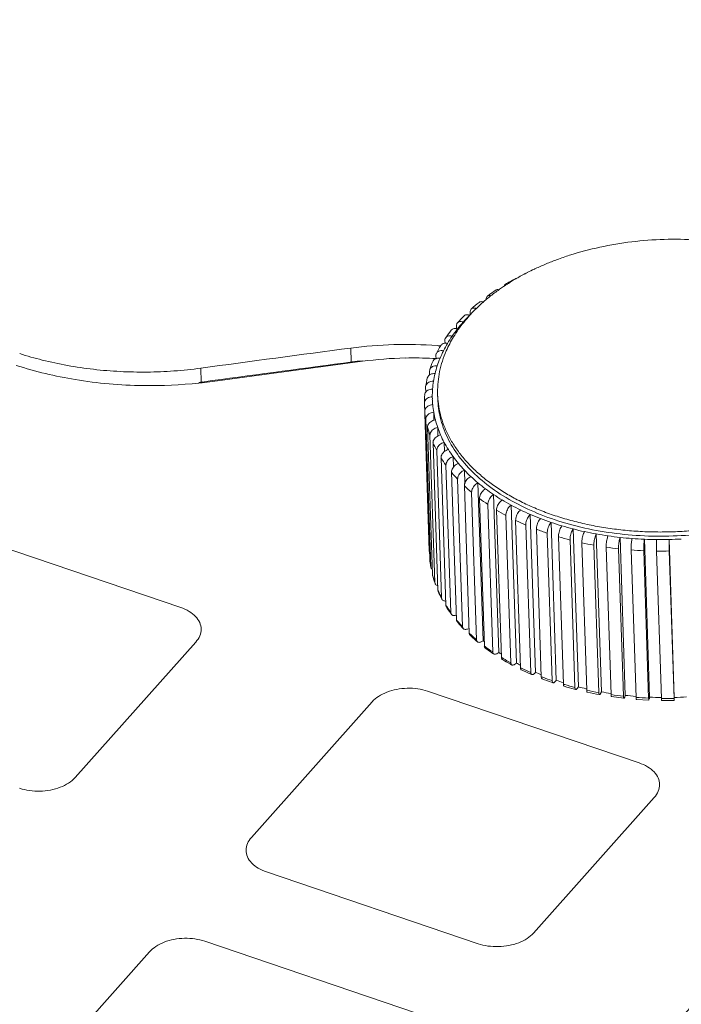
# Model space of a CAD drawing. Header units: millimetres. Extents: x -473 to 23648, y -382 to 1866.
# Tile 32 of 256: x 502 to 526, y 511 to 548. Entities that reach past the tile are written whole.
import ezdxf

# ---------------------------------------------------------------- set-up
doc = ezdxf.new("R2010")
doc.units = ezdxf.units.MM
doc.header["$LTSCALE"] = 80
doc.layers.get('0').update_dxf_attribs({"linetype": 'CONTINUOUS'})

msp = doc.modelspace()

# ---------------------------------------------------------------- linework, layer by layer
at = {"linetype": 'Continuous', "lineweight": 0}
for p, q in [((519.979, 538.205), (519.97, 538.199)), ((518.809, 537.369), (518.804, 537.365)), ((518.315, 536.987), (518.319, 536.896)), ((517.807, 536.479), (517.81, 536.372)), ((517.383, 535.941), (517.387, 535.842)), ((513.905, 535.661), (513.922, 535.148)), ((517.05, 535.38), (517.054, 535.27)), ((514.337, 535.173), (508.796, 534.429)), ((517.057, 535.275), (517.04, 535.276)), ((508.365, 534.92), (508.382, 534.407)), ((516.82, 534.864), (516.811, 534.803)), ((516.811, 534.803), (516.815, 534.668)), ((506.258, 534.276), (506.232, 534.276)), ((508.792, 534.46), (508.413, 534.408)), ((516.671, 534.248), (516.668, 534.214)), ((516.668, 534.214), (516.674, 534.035)), ((517.118, 533.782), (517.112, 533.937)), ((517.112, 533.937), (517.112, 533.937)), ((516.624, 533.626), (516.624, 533.622)), ((516.624, 533.622), (516.805, 528.18)), ((516.916, 533.862), (516.918, 533.775)), ((516.639, 533.326), (516.819, 527.885)), ((516.968, 533.291), (516.978, 532.996)), ((516.678, 533.031), (516.859, 527.59)), ((516.742, 532.739), (516.922, 527.298)), ((516.83, 532.45), (517.011, 527.009)), ((517.115, 532.729), (517.125, 532.419)), ((516.942, 532.164), (517.123, 526.723)), ((517.355, 532.182), (517.366, 531.841)), ((517.078, 531.883), (517.259, 526.442)), ((517.238, 531.608), (517.418, 526.167)), ((517.686, 531.655), (517.699, 531.265)), ((517.42, 531.338), (517.601, 525.897)), ((517.625, 531.076), (517.806, 525.634)), ((518.103, 531.154), (518.119, 530.673)), ((517.852, 530.821), (518.032, 525.379)), ((518.603, 530.686), (518.796, 524.856)), ((518.1, 530.574), (518.281, 525.133)), ((518.369, 530.336), (518.549, 524.895)), ((518.657, 530.108), (518.838, 524.666)), ((519.179, 530.254), (519.373, 524.424)), ((518.965, 529.889), (519.146, 524.448)), ((519.291, 529.682), (519.472, 524.241)), ((519.826, 529.864), (520.02, 524.034)), ((519.634, 529.486), (519.815, 524.045)), ((519.994, 529.302), (520.175, 523.861)), ((520.536, 529.52), (520.73, 523.69)), ((521.302, 529.226), (521.496, 523.396)), ((520.369, 529.13), (520.55, 523.689)), ((520.759, 528.972), (520.939, 523.53)), ((521.161, 528.826), (521.342, 523.385)), ((522.116, 528.985), (522.309, 523.155)), ((507.624, 526.085), (499.81, 528.733)), ((521.576, 528.694), (521.757, 523.253)), ((522.003, 528.577), (522.183, 523.136)), ((522.439, 528.474), (522.619, 523.032)), ((522.967, 528.8), (523.161, 522.97)), ((523.848, 528.672), (524.041, 522.842)), ((524.747, 528.603), (524.941, 522.773)), ((525.657, 528.594), (525.85, 522.765)), ((522.884, 528.385), (523.064, 522.944)), ((523.336, 528.311), (523.516, 522.87)), ((523.794, 528.253), (523.975, 522.812)), ((524.258, 528.21), (524.439, 522.768)), ((524.725, 528.182), (524.906, 522.741)), ((525.195, 528.17), (525.376, 522.728)), ((525.666, 528.173), (525.847, 522.731)), ((516.819, 527.885), (516.82, 527.877)), ((516.859, 527.59), (516.86, 527.573)), ((516.922, 527.298), (516.926, 527.272)), ((517.011, 527.009), (517.017, 526.973)), ((517.123, 526.723), (517.132, 526.68)), ((517.8, 525.801), (517.788, 525.797)), ((518.275, 525.316), (518.21, 525.291)), ((518.796, 524.856), (518.716, 524.817)), ((508.183, 524.81), (503.724, 519.805)), ((519.373, 524.424), (519.299, 524.38)), ((520.02, 524.034), (519.953, 523.986)), ((520.73, 523.69), (520.672, 523.638)), ((521.496, 523.396), (521.446, 523.341)), ((522.309, 523.155), (522.269, 523.097)), ((524.554, 520.348), (516.74, 522.996)), ((523.161, 522.97), (523.13, 522.909)), ((523.994, 522.737), (523.539, 522.795)), ((524.021, 522.78), (524.041, 522.842)), ((524.917, 522.666), (524.454, 522.694)), ((524.931, 522.711), (524.941, 522.773)), ((525.85, 522.657), (525.383, 522.654)), ((525.851, 522.702), (525.85, 522.765)), ((514.695, 522.603), (510.235, 517.599)), ((525.114, 519.073), (520.654, 514.068)), ((518.609, 513.675), (510.795, 516.323)), ((516.329, 511.117), (508.515, 513.765)), ((506.47, 513.373), (502.01, 508.368))]:
    msp.add_line(p, q, dxfattribs=at)
for centre, radius, start, end in [((812.495, 239.702), 449.649, 133.51728, 137.64895), ((524.997, 529.463), 10.082, 112.6317, 115.0825), ((525.187, 529.008), 10.575, 110.2662, 112.6321), ((524.489, 530.489), 8.937, 118.263, 119.6349), ((524.571, 530.338), 9.109, 117.9, 118.2662), ((524.601, 530.282), 9.172, 117.6545, 117.9002), ((524.641, 530.205), 9.259, 117.0818, 117.654), ((524.757, 529.975), 9.517, 115.3233, 117.0763), ((524.857, 529.766), 9.748, 115.0953, 115.3293), ((523.89, 531.458), 7.797, 123.8821, 125.1449), ((523.999, 531.296), 7.993, 123.1002, 123.884), ((524.402, 529.93), 9.398, 118.1237, 120.6155), ((524.084, 531.166), 8.148, 122.351, 123.1003), ((524.241, 530.916), 8.443, 120.3849, 122.3436), ((524.374, 530.691), 8.705, 120.0423, 120.325), ((524.406, 530.636), 8.768, 119.638, 120.0421), ((523.816, 530.876), 8.285, 123.2311, 125.949), ((523.473, 532.02), 7.097, 128.1092, 129.0699), ((523.546, 531.927), 7.215, 127.7955, 128.111), ((523.648, 531.795), 7.382, 126.0485, 127.7902), ((523.768, 531.631), 7.585, 125.3388, 126.053), ((523.814, 531.567), 7.664, 125.148, 125.3397), ((523.175, 531.72), 7.225, 128.8163, 131.8048), ((523.028, 532.541), 6.412, 131.2014, 134.3821), ((523.251, 532.289), 6.748, 130.0362, 131.1677), ((523.365, 532.154), 6.925, 129.07, 130.0368), ((522.517, 532.421), 6.263, 134.9681, 138.27), ((522.491, 532.671), 5.938, 134.9614, 138.2764), ((522.405, 533.141), 5.546, 137.7475, 141.2962), ((522.67, 532.496), 6.189, 134.6801, 134.9819), ((522.611, 532.956), 5.824, 136.7733, 137.7677), ((522.676, 532.896), 5.912, 136.418, 136.7749), ((522.762, 532.814), 6.031, 134.3889, 136.4166), ((522.152, 532.973), 5.484, 138.2675, 141.7681), ((522.098, 533.387), 5.153, 141.2965, 145.0265), ((521.884, 532.957), 5.433, 141.7686, 145.4179), ((521.55, 533.415), 4.738, 145.416, 149.275), ((521.859, 533.203), 5.112, 141.7613, 145.4246), ((521.854, 533.56), 4.854, 145.0419, 148.7822), ((517.749, 536.046), 0.335, 73.4302, 79.319), ((515.941, 520.209), 15.586, 85.7558, 97.5054), ((521.317, 533.325), 4.757, 149.2761, 153.2859), ((515.961, 520.568), 15.226, 85.2333, 85.7306), ((521.295, 533.566), 4.441, 149.2687, 153.2923), ((714.135, -981.469), 1530.286, 97.518412, 97.727715), ((521.039, 533.694), 4.154, 153.2852, 157.4967), ((713.875, -980.933), 1529.207, 97.512085, 97.707218), ((515.932, 520.15), 15.129, 96.06, 97.5113), ((516.226, 521.079), 14.22, 91.2401, 97.6345), ((516.23, 521.003), 14.295, 87.1521, 91.2515), ((520.858, 533.539), 4.25, 157.4986, 161.8459), ((516.24, 521.248), 14.05, 86.8714, 87.1422), ((516.241, 521.275), 14.024, 86.7356, 86.8714), ((520.653, 533.837), 3.742, 161.8472, 166.3609), ((520.839, 533.777), 3.938, 157.492, 161.8513), ((520.523, 533.869), 3.608, 166.3588, 170.9799), ((506.482, 551.733), 17.458, 269.2655, 275.9683), ((506.247, 550.386), 16.123, 277.2985, 277.7214), ((506.498, 551.559), 17.284, 275.9775, 276.3726), ((506.504, 551.501), 17.225, 276.372, 277.6455), ((520.537, 533.634), 3.915, 166.3633, 170.9764), ((520.42, 533.885), 3.504, 170.9799, 175.6939), ((520.378, 533.656), 3.754, 175.6965, 180.4533), ((520.368, 533.889), 3.452, 175.695, 180.4545), ((520.651, 534.055), 3.54, 180.4578, 181.9018), ((520.356, 533.889), 3.441, 181.9026, 185.2292), ((516.952, 533.191), 0.386, 93.2174, 94.0834), ((520.385, 533.892), 3.469, 185.2334, 189.9773), ((520.212, 533.653), 3.589, 185.2335, 189.9773), ((520.463, 533.906), 3.548, 189.9847, 194.6556), ((520.57, 533.935), 3.66, 194.6617, 199.2395), ((520.404, 533.697), 3.786, 194.6617, 199.2395), ((520.731, 533.992), 3.83, 199.2486, 203.6855), ((520.908, 534.07), 4.024, 203.6924, 207.9897), ((520.754, 533.837), 4.163, 203.6925, 207.9897), ((521.139, 534.194), 4.286, 207.9991, 212.1145), ((521.372, 534.34), 4.56, 212.1213, 216.0745), ((521.233, 534.116), 4.718, 212.1214, 216.0744), ((521.655, 534.547), 4.911, 216.0831, 219.8405), ((521.925, 534.773), 5.263, 219.8467, 223.4395), ((521.805, 534.564), 5.445, 219.8468, 223.4395), ((522.239, 535.072), 5.697, 223.4471, 226.8504), ((522.527, 535.379), 6.118, 226.8558, 230.1056), ((522.849, 535.767), 6.622, 230.1119, 233.1903), ((522.428, 535.192), 6.329, 226.8558, 230.1056), ((523.135, 536.149), 7.099, 233.1948, 236.1377), ((523.057, 535.988), 7.344, 233.1948, 236.1377), ((523.445, 536.612), 7.657, 236.1429, 238.9375), ((523.71, 537.054), 8.172, 238.9412, 241.6206), ((523.652, 536.924), 8.453, 238.9412, 241.6206), ((523.989, 537.57), 8.759, 241.6247, 244.18), ((524.219, 538.047), 9.288, 244.183, 246.6431), ((524.178, 537.951), 9.608, 244.183, 246.6431), ((524.452, 538.588), 9.877, 246.6464, 249.0053), ((524.637, 539.071), 10.394, 249.0076, 251.2899), ((524.816, 539.602), 10.954, 251.2924, 253.4943), ((524.611, 539.011), 10.753, 249.0076, 251.2899), ((524.951, 540.059), 11.431, 253.496, 255.6381), ((525.075, 540.543), 11.931, 255.6399, 257.7203), ((525.162, 540.944), 12.341, 257.7215, 259.757), ((524.936, 540.033), 11.826, 253.496, 255.6381), ((525.154, 540.948), 12.767, 257.7215, 259.757), ((525.234, 541.348), 12.751, 259.7581, 261.7486), ((525.28, 541.663), 13.069, 261.7493, 263.7085), ((525.312, 541.957), 13.365, 263.709, 265.6385), ((525.328, 542.163), 13.572, 265.6387, 267.5492), ((525.335, 542.326), 13.735, 267.5491, 269.4442), ((525.336, 542.408), 13.817, 269.444, 271.3318), ((525.335, 542.428), 13.837, 271.3311, 273.2171), ((525.276, 541.692), 13.52, 261.7493, 263.7085), ((525.326, 542.209), 14.04, 265.6387, 267.5492), ((525.334, 542.463), 14.294, 269.444, 271.3318), ((520.37, 528.209), 3.566, 185.2281, 185.3422), ((520.535, 528.219), 3.731, 185.253, 189.7071), ((520.372, 528.21), 3.568, 185.3423, 185.6142), ((520.393, 528.212), 3.589, 185.6178, 189.597), ((520.525, 528.239), 3.723, 194.6478, 195.0532), ((520.686, 528.255), 3.887, 194.6584, 198.7303), ((520.589, 528.257), 3.79, 195.0636, 199.2383), ((520.846, 528.355), 4.065, 203.673, 204.2841), ((521.012, 528.381), 4.236, 203.6781, 207.3191), ((520.944, 528.401), 4.173, 204.296, 207.9869), ((521.127, 528.439), 4.365, 207.3041, 207.9742), ((521.305, 528.605), 4.588, 212.0997, 212.8096), ((521.492, 528.656), 4.79, 212.1113, 215.3285), ((521.429, 528.686), 4.737, 212.8208, 216.0705), ((521.618, 528.743), 4.943, 215.3163, 216.0479), ((521.865, 529.019), 5.285, 219.8253, 220.5448), ((522.039, 529.08), 5.483, 219.8394, 222.7182), ((522.005, 529.141), 5.471, 220.5548, 223.4352), ((522.191, 529.219), 5.688, 222.7052, 223.4194), ((522.482, 529.612), 6.141, 226.8361, 227.507), ((522.643, 529.679), 6.333, 226.8452, 229.4466), ((522.63, 529.775), 6.361, 227.5159, 230.1014), ((522.796, 529.857), 6.568, 229.4351, 230.0874), ((522.893, 529.753), 6.385, 230.0857, 230.5086), ((523.112, 530.375), 7.132, 233.1775, 233.7699), ((523.246, 530.431), 7.298, 233.181, 235.568), ((523.258, 530.576), 7.38, 233.7779, 236.1342), ((523.41, 530.666), 7.584, 235.5515, 236.1186), ((523.521, 530.603), 7.442, 236.1216, 236.997), ((523.716, 531.283), 8.223, 238.9265, 239.4303), ((523.892, 531.441), 8.496, 238.9483, 241.1306), ((523.85, 531.513), 8.489, 239.4376, 241.6178), ((523.998, 531.634), 8.717, 241.1291, 241.6043), ((524.105, 531.594), 8.593, 241.6099, 242.7542), ((524.256, 532.293), 9.368, 244.1708, 244.5873), ((524.366, 532.366), 9.537, 244.1792, 246.2524), ((524.372, 532.54), 9.641, 244.5939, 246.6411), ((524.489, 532.642), 9.839, 246.2438, 246.6334), ((524.59, 532.625), 9.733, 246.6352, 247.9547), ((524.707, 533.345), 10.513, 248.9978, 249.3332), ((524.796, 533.404), 10.661, 249.0026, 250.9772), ((524.8, 533.595), 10.78, 249.3391, 251.2885), ((524.973, 533.659), 10.836, 251.2841, 252.7257), ((524.885, 533.66), 10.932, 250.9703, 251.2815), ((525.054, 534.375), 11.601, 253.4883, 253.7506), ((525.126, 534.433), 11.741, 253.4936, 255.3949), ((525.122, 534.612), 11.846, 253.7557, 255.6372), ((525.184, 534.651), 11.967, 255.3897, 255.6298), ((525.244, 534.615), 11.83, 255.6337, 257.0295), ((525.283, 534.779), 11.998, 257.0265, 257.1668), ((525.334, 535.507), 12.767, 257.7215, 259.757), ((525.352, 535.383), 12.718, 257.7246, 259.7545), ((525.424, 535.496), 12.729, 259.7568, 261.3745), ((525.457, 536.25), 13.52, 261.7493, 263.7085), ((525.505, 536.117), 13.356, 263.7085, 265.4164), ((525.506, 536.768), 14.04, 265.6387, 267.5492), ((525.528, 536.494), 13.733, 267.549, 269.3589), ((525.514, 537.021), 14.294, 269.444, 271.3318), ((525.529, 536.598), 13.837, 271.3311, 273.2171), ((208.621, 811.216), 437.146, 313.40222, 317.33936), ((219.829, 801.001), 422.301, 313.22894, 317.32731)]:
    msp.add_arc(centre, radius, start, end, dxfattribs=at)
for points, start_tangent, end_tangent in [([(502.989, 565.661), (495.157, 558.035), (487.596, 550.316), (480.31, 542.508)], (-0.724613, -0.689156), (-0.673151, -0.739505)), ([(529.204, 539.237), (529.004, 539.29), (527.866, 539.525), (526.683, 539.653), (525.48, 539.672), (524.28, 539.583), (523.106, 539.386), (521.982, 539.086), (521.524, 538.928)], (-0.96334, 0.268282), (-0.938037, -0.346534)), ([(519.616, 538.018), (519.601, 538.007), (519.574, 537.961), (519.568, 537.93)], (-0.864018, -0.503461), (-0.113314, -0.993559)), ([(519.706, 538.022), (519.699, 538.024), (519.644, 538.028), (519.616, 538.018)], (-0.946054, 0.324008), (-0.864018, -0.503461)), ([(519.972, 538.218), (519.996, 538.226), (520.018, 538.227)], (0.883561, 0.468317), (0.994339, -0.106254)), ([(518.952, 537.583), (518.943, 537.575), (518.913, 537.527), (518.904, 537.461)], (-0.813824, -0.581111), (0.033188, -0.999449)), ([(519.08, 537.591), (519.052, 537.599), (518.99, 537.6), (518.952, 537.583)], (-0.943267, 0.332035), (-0.813824, -0.581111)), ([(519.276, 537.806), (519.309, 537.819), (519.367, 537.817), (519.39, 537.81)], (0.840902, 0.541187), (0.934853, -0.355034)), ([(518.646, 537.349), (518.691, 537.371), (518.755, 537.372), (518.816, 537.354)], (0.7824, 0.622776), (0.915085, -0.403262)), ([(518.091, 536.852), (518.094, 536.856), (518.148, 536.886), (518.218, 536.892), (518.295, 536.873)], (0.705876, 0.708335), (0.933565, -0.358408)), ([(518.359, 537.106), (518.357, 537.104), (518.325, 537.054), (518.315, 536.987)], (-0.746291, -0.665619), (0.033188, -0.999449)), ([(518.551, 537.115), (518.476, 537.136), (518.41, 537.133), (518.359, 537.106)], (-0.917969, 0.396652), (-0.746291, -0.665619)), ([(517.843, 536.59), (517.817, 536.546), (517.807, 536.479)], (-0.662851, -0.748751), (0.033188, -0.999449)), ([(518.059, 536.624), (517.979, 536.639), (517.908, 536.631), (517.852, 536.599), (517.843, 536.59)], (-0.947099, 0.320941), (-0.662851, -0.748751)), ([(517.65, 536.104), (517.566, 536.114), (517.49, 536.101), (517.431, 536.065), (517.411, 536.041)], (-0.968716, 0.248173), (-0.566851, -0.82382)), ([(517.616, 536.319), (517.631, 536.335), (517.688, 536.369), (517.762, 536.38), (517.811, 536.375)], (0.61681, 0.787112), (0.982872, -0.184287)), ([(517.702, 536.076), (517.433, 535.557), (517.188, 534.796), (517.111, 534.027)], (-0.517815, -0.855492), (0.007991, -0.999968)), ([(517.228, 535.755), (517.254, 535.789), (517.315, 535.827), (517.386, 535.842)], (0.51187, 0.859063), (0.997502, 0.070634)), ([(517.411, 536.041), (517.394, 536.01), (517.383, 535.941)], (-0.566851, -0.82382), (0.033188, -0.999449)), ([(517.386, 535.842), (517.392, 535.843), (517.478, 535.835)], (0.997502, 0.070634), (0.977104, -0.212763)), ([(501.679, 535.458), (502.514, 535.219), (503.443, 535.018), (504.404, 534.877), (505.386, 534.796), (506.38, 534.776), (507.377, 534.817), (508.365, 534.92)], (0.951393, -0.307981), (0.990918, 0.134465)), ([(517.068, 535.463), (517.062, 535.45), (517.05, 535.38)], (-0.450781, -0.892635), (0.033188, -0.999449)), ([(517.328, 535.562), (517.24, 535.566), (517.162, 535.548), (517.1, 535.508), (517.068, 535.463)], (-0.984045, 0.17792), (-0.450781, -0.892635)), ([(506.232, 534.276), (503.731, 534.497), (501.55, 535.022)], (-0.999899, 0.014208), (-0.951181, 0.308634)), ([(517.097, 535.003), (517.007, 535.002), (516.926, 534.978), (516.863, 534.933), (516.823, 534.873), (516.82, 534.864)], (-0.99397, 0.109653), (-0.309424, -0.950924)), ([(516.932, 535.166), (516.97, 535.222), (517.032, 535.265), (517.053, 535.273)], (0.382814, 0.923825), (0.94606, 0.323991)), ([(517.053, 535.273), (517.112, 535.286), (517.201, 535.284)], (0.94606, 0.323991), (0.98964, -0.143573)), ([(516.732, 534.557), (516.74, 534.58), (516.78, 534.642), (516.814, 534.671)], (0.234328, 0.972158), (0.822346, 0.568987)), ([(516.814, 534.671), (516.843, 534.689), (516.925, 534.716), (517.016, 534.72)], (0.822346, 0.568987), (0.997101, -0.076086)), ([(516.959, 534.435), (516.867, 534.427), (516.785, 534.398), (516.721, 534.349), (516.681, 534.286), (516.671, 534.248)], (-0.999084, 0.042798), (-0.15715, -0.987575)), ([(517.112, 533.937), (517.14, 533.609), (517.219, 533.202), (517.347, 532.801), (517.524, 532.411), (517.748, 532.031), (518.018, 531.664), (518.332, 531.312), (518.69, 530.977), (519.087, 530.662), (519.523, 530.367), (519.994, 530.094), (520.498, 529.846), (521.032, 529.624), (521.593, 529.428), (522.177, 529.261), (522.781, 529.122), (523.402, 529.014), (524.035, 528.936), (524.678, 528.888), (525.326, 528.872), (525.976, 528.887), (526.624, 528.933), (527.265, 529.011), (527.897, 529.118), (528.516, 529.256), (529.118, 529.423), (529.699, 529.617), (530.256, 529.839), (530.786, 530.086), (531.286, 530.357), (531.753, 530.651), (532.183, 530.966), (532.576, 531.3), (532.927, 531.652), (533.236, 532.018), (533.5, 532.397), (533.718, 532.787), (533.888, 533.186), (534.01, 533.592), (534.083, 534.003), (534.105, 534.346)], (0.033293, -0.999446), (0.013031, 0.999915)), ([(516.634, 533.938), (516.646, 533.99), (516.672, 534.037)], (0.076947, 0.997035), (0.593225, 0.805037)), ([(516.672, 534.037), (516.686, 534.055), (516.751, 534.106), (516.833, 534.138), (516.926, 534.148)], (0.593225, 0.805037), (0.999953, -0.009717)), ([(534.11, 534.261), (534.03, 533.499), (533.778, 532.748), (533.36, 532.024), (532.784, 531.341), (532.063, 530.714), (531.21, 530.155), (530.243, 529.675), (529.182, 529.285), (528.048, 528.992), (526.864, 528.803), (525.656, 528.72), (524.446, 528.747), (523.26, 528.881), (522.122, 529.121), (521.055, 529.462), (520.081, 529.896), (519.219, 530.415), (518.488, 531.009), (517.902, 531.664), (517.472, 532.369), (517.208, 533.108), (517.118, 533.781)], (0.007991, -0.999968), (-0.033635, 0.999434)), ([(516.916, 533.862), (516.824, 533.848), (516.741, 533.813), (516.677, 533.76), (516.636, 533.694), (516.624, 533.626)], (-0.99973, -0.023232), (0.007024, -0.999975)), ([(516.639, 533.326), (516.651, 533.399), (516.691, 533.466), (516.756, 533.521), (516.838, 533.559), (516.924, 533.575)], (-0.033188, 0.999449), (0.997462, 0.071207)), ([(516.968, 533.291), (516.876, 533.272), (516.794, 533.231), (516.73, 533.174), (516.69, 533.105), (516.678, 533.031)], (-0.996029, -0.08903), (0.033188, -0.999449)), ([(516.742, 532.739), (516.754, 532.813), (516.794, 532.883), (516.857, 532.943), (516.939, 532.986), (517.03, 533.009)], (-0.033188, 0.999449), (0.992527, 0.122024)), ([(517.115, 532.729), (517.025, 532.703), (516.944, 532.657), (516.881, 532.596), (516.842, 532.524), (516.83, 532.45)], (-0.987887, -0.155178), (0.033188, -0.999449)), ([(516.942, 532.164), (516.954, 532.239), (516.993, 532.312), (517.055, 532.376), (517.135, 532.425), (517.224, 532.453)], (-0.033188, 0.999449), (0.982061, 0.188563)), ([(517.355, 532.182), (517.268, 532.15), (517.189, 532.099), (517.128, 532.033), (517.09, 531.959), (517.078, 531.883)], (-0.97499, -0.222248), (0.033188, -0.999449)), ([(517.238, 531.608), (517.249, 531.684), (517.286, 531.759), (517.347, 531.827), (517.423, 531.881), (517.509, 531.915)], (-0.033188, 0.999449), (0.966597, 0.256301)), ([(517.686, 531.655), (517.602, 531.618), (517.526, 531.561), (517.468, 531.491), (517.431, 531.415), (517.42, 531.338)], (-0.956788, -0.290785), (0.033188, -0.999449)), ([(517.625, 531.076), (517.636, 531.152), (517.671, 531.23), (517.729, 531.302), (517.802, 531.361), (517.884, 531.401)], (-0.033188, 0.999449), (0.945452, 0.325761)), ([(518.103, 531.154), (518.023, 531.112), (517.952, 531.051), (517.897, 530.977), (517.862, 530.898), (517.852, 530.821)], (-0.932457, -0.361282), (0.033188, -0.999449)), ([(518.1, 530.574), (518.11, 530.651), (518.143, 530.732), (518.197, 530.807), (518.266, 530.871), (518.343, 530.916)], (-0.033188, 0.999449), (0.917648, 0.397394)), ([(518.603, 530.686), (518.528, 530.638), (518.462, 530.573), (518.41, 530.495), (518.378, 530.414), (518.369, 530.336)], (-0.90085, -0.434131), (0.033188, -0.999449)), ([(518.657, 530.108), (518.666, 530.186), (518.697, 530.268), (518.747, 530.347), (518.81, 530.415), (518.882, 530.465)], (-0.033188, 0.999449), (0.88186, 0.471511)), ([(519.179, 530.254), (519.111, 530.202), (519.05, 530.132), (519.003, 530.052), (518.973, 529.968), (518.965, 529.889)], (-0.86045, -0.509534), (0.033188, -0.999449)), ([(519.291, 529.682), (519.299, 529.761), (519.327, 529.846), (519.372, 529.928), (519.429, 529.999), (519.494, 530.054)], (-0.033188, 0.999449), (0.836366, 0.548172)), ([(519.826, 529.864), (519.765, 529.808), (519.71, 529.734), (519.668, 529.651), (519.642, 529.565), (519.634, 529.486)], (-0.809326, -0.58736), (0.033188, -0.999449)), ([(519.994, 529.302), (520.001, 529.381), (520.025, 529.468), (520.065, 529.553), (520.116, 529.628), (520.174, 529.686)], (-0.033188, 0.999449), (0.779024, 0.626994)), ([(520.536, 529.52), (520.483, 529.46), (520.435, 529.384), (520.398, 529.297), (520.375, 529.21), (520.369, 529.13)], (-0.745136, -0.666912), (0.033188, -0.999449)), ([(520.759, 528.972), (520.764, 529.052), (520.785, 529.14), (520.819, 529.227), (520.863, 529.305), (520.913, 529.367)], (-0.033188, 0.999449), (0.707328, 0.706886)), ([(521.302, 529.226), (521.257, 529.163), (521.216, 529.084), (521.185, 528.995), (521.166, 528.906), (521.161, 528.826)], (-0.665264, -0.746608), (0.033188, -0.999449)), ([(521.576, 528.694), (521.581, 528.775), (521.598, 528.864), (521.626, 528.954), (521.662, 529.035), (521.704, 529.099)], (-0.033188, 0.999449), (0.618632, 0.785681)), ([(522.116, 528.985), (522.079, 528.92), (522.046, 528.838), (522.021, 528.747), (522.006, 528.657), (522.003, 528.577)], (-0.567167, -0.823603), (0.033188, -0.999449)), ([(522.439, 528.474), (522.442, 528.554), (522.454, 528.645), (522.476, 528.736), (522.505, 528.819), (522.537, 528.885)], (-0.033188, 0.999449), (0.510678, 0.859772)), ([(522.967, 528.8), (522.939, 528.732), (522.915, 528.649), (522.896, 528.557), (522.886, 528.466), (522.884, 528.385)], (-0.449093, -0.893485), (0.033188, -0.999449)), ([(523.336, 528.311), (523.337, 528.392), (523.346, 528.484), (523.361, 528.576), (523.381, 528.66), (523.404, 528.729)], (-0.033188, 0.999449), (0.382497, 0.923957)), ([(523.848, 528.672), (523.829, 528.603), (523.813, 528.518), (523.801, 528.425), (523.795, 528.334), (523.794, 528.253)], (-0.31117, -0.950354), (0.033188, -0.999449)), ([(524.258, 528.21), (524.258, 528.291), (524.262, 528.383), (524.27, 528.476), (524.282, 528.561), (524.296, 528.63)], (-0.033188, 0.999449), (0.235613, 0.971847)), ([(524.747, 528.603), (524.739, 528.534), (524.731, 528.448), (524.726, 528.355), (524.724, 528.263), (524.725, 528.182)], (-0.156565, -0.987668), (0.033188, -0.999449)), ([(525.195, 528.17), (525.193, 528.251), (525.193, 528.343), (525.195, 528.436), (525.197, 528.522), (525.201, 528.591)], (-0.033188, 0.999449), (0.074985, 0.997185)), ([(525.657, 528.594), (525.658, 528.525), (525.659, 528.439), (525.661, 528.346), (525.663, 528.254), (525.666, 528.173)], (0.007991, -0.999968), (0.033188, -0.999449)), ([(516.805, 528.18), (516.808, 528.156)], (0.033188, -0.999449), (0.232717, -0.972545)), ([(516.86, 527.573), (516.87, 527.543), (516.9, 527.502), (516.915, 527.489)], (0.175356, -0.984505), (0.804932, -0.593367)), ([(508.868, 493.733), (520.096, 504.733), (530.754, 515.947), (540.72, 527.235)], (0.726418, 0.687253), (0.647774, 0.761832)), ([(517.017, 526.973), (517.022, 526.962), (517.051, 526.923), (517.095, 526.895), (517.117, 526.888)], (0.327428, -0.944876), (0.964448, -0.264273)), ([(517.259, 526.442), (517.27, 526.396), (517.272, 526.392)], (0.033188, -0.999449), (0.469929, -0.882704)), ([(517.272, 526.392), (517.298, 526.359), (517.341, 526.334), (517.395, 526.324), (517.413, 526.324)], (0.469929, -0.882704), (0.998843, 0.048089)), ([(508.183, 524.81), (508.331, 525.041), (508.38, 525.286), (508.327, 525.529), (508.175, 525.753), (507.935, 525.943), (507.624, 526.085)], (0.661578, 0.749876), (-0.946051, 0.324016)), ([(517.418, 526.167), (517.429, 526.121), (517.435, 526.11)], (0.033188, -0.999449), (0.532926, -0.846162)), ([(517.601, 525.897), (517.611, 525.852), (517.621, 525.835)], (0.033188, -0.999449), (0.589147, -0.808026)), ([(517.621, 525.835), (517.639, 525.816), (517.68, 525.794), (517.732, 525.788), (517.788, 525.797)], (0.589147, -0.808026), (0.956788, 0.290785)), ([(517.806, 525.634), (517.816, 525.589), (517.83, 525.568)], (0.033188, -0.999449), (0.639455, -0.768829)), ([(518.032, 525.379), (518.043, 525.335), (518.06, 525.309)], (0.033188, -0.999449), (0.685182, -0.728372)), ([(518.06, 525.309), (518.068, 525.301), (518.108, 525.281), (518.157, 525.278), (518.21, 525.291)], (0.685182, -0.728372), (0.932457, 0.361282)), ([(518.281, 525.133), (518.29, 525.088), (518.311, 525.059)], (0.033188, -0.999449), (0.727308, -0.686311)), ([(518.549, 524.895), (518.559, 524.85), (518.582, 524.819)], (0.033188, -0.999449), (0.766426, -0.642333)), ([(518.582, 524.819), (518.583, 524.818), (518.62, 524.801), (518.666, 524.8), (518.716, 524.817)], (0.766426, -0.642333), (0.90085, 0.434131)), ([(518.838, 524.666), (518.847, 524.622), (518.871, 524.591), (518.873, 524.589)], (0.033188, -0.999449), (0.802457, -0.59671)), ([(519.146, 524.448), (519.154, 524.404), (519.177, 524.373), (519.182, 524.37)], (0.033188, -0.999449), (0.833833, -0.552016)), ([(519.182, 524.37), (519.211, 524.358), (519.253, 524.361), (519.299, 524.38)], (0.833833, -0.552016), (0.86045, 0.509534)), ([(519.472, 524.241), (519.48, 524.197), (519.501, 524.167), (519.509, 524.162)], (0.033188, -0.999449), (0.860647, -0.509202)), ([(519.815, 524.045), (519.823, 524.002), (519.843, 523.972), (519.853, 523.966)], (0.033188, -0.999449), (0.883528, -0.468378)), ([(519.853, 523.966), (519.874, 523.959), (519.912, 523.964), (519.953, 523.986)], (0.883528, -0.468378), (0.809326, 0.58736)), ([(520.175, 523.861), (520.182, 523.818), (520.202, 523.789), (520.213, 523.782)], (0.033188, -0.999449), (0.902686, -0.4303)), ([(520.55, 523.689), (520.557, 523.646), (520.575, 523.618), (520.587, 523.61)], (0.033188, -0.999449), (0.918589, -0.395215)), ([(520.587, 523.61), (520.602, 523.606), (520.635, 523.613), (520.672, 523.638)], (0.918589, -0.395215), (0.745136, 0.666912)), ([(520.939, 523.53), (520.946, 523.488), (520.963, 523.46), (520.976, 523.452)], (0.033188, -0.999449), (0.931707, -0.363211)), ([(521.342, 523.385), (521.349, 523.342), (521.364, 523.315), (521.377, 523.307)], (0.033188, -0.999449), (0.942177, -0.335116)), ([(516.74, 522.996), (516.378, 523.082), (515.989, 523.105), (515.602, 523.064), (515.241, 522.961), (514.931, 522.804), (514.695, 522.603)], (-0.948134, 0.31787), (-0.668918, -0.743336)), ([(521.377, 523.307), (521.387, 523.305), (521.415, 523.314), (521.446, 523.341)], (0.942177, -0.335116), (0.665264, 0.746608)), ([(521.757, 523.253), (521.763, 523.211), (521.777, 523.184), (521.79, 523.176)], (0.033188, -0.999449), (0.950353, -0.311173)), ([(522.183, 523.136), (522.189, 523.093), (522.202, 523.066), (522.214, 523.059)], (0.033188, -0.999449), (0.9563, -0.292388)), ([(522.214, 523.059), (522.221, 523.058), (522.244, 523.068), (522.269, 523.097)], (0.9563, -0.292388), (0.567167, 0.823603)), ([(522.619, 523.032), (522.624, 522.99), (522.636, 522.964), (522.648, 522.956)], (0.033188, -0.999449), (0.959865, -0.280461)), ([(523.064, 522.944), (523.069, 522.902), (523.079, 522.875), (523.09, 522.868)], (0.033188, -0.999449), (0.960692, -0.277616)), ([(523.09, 522.868), (523.093, 522.868), (523.111, 522.88), (523.13, 522.909)], (0.960692, -0.277616), (0.449093, 0.893485)), ([(523.516, 522.87), (523.521, 522.828), (523.529, 522.802), (523.539, 522.795)], (0.033188, -0.999449), (0.957461, -0.288562)), ([(523.975, 522.812), (523.979, 522.77), (523.986, 522.744), (523.994, 522.737)], (0.033188, -0.999449), (0.947268, -0.320441)), ([(523.994, 522.737), (523.996, 522.737), (524.008, 522.749), (524.021, 522.78)], (0.947268, -0.320441), (0.31117, 0.950354)), ([(524.439, 522.768), (524.442, 522.726), (524.447, 522.701), (524.454, 522.694)], (0.033188, -0.999449), (0.923292, -0.384099)), ([(524.906, 522.741), (524.908, 522.699), (524.913, 522.673), (524.918, 522.667)], (0.033188, -0.999449), (0.870165, -0.492761)), ([(524.918, 522.667), (524.918, 522.667), (524.925, 522.679), (524.931, 522.711)], (0.870165, -0.492761), (0.156565, 0.987668)), ([(525.376, 522.728), (525.378, 522.686), (525.381, 522.661), (525.384, 522.654)], (0.033188, -0.999449), (0.759413, -0.650608)), ([(525.847, 522.731), (525.848, 522.69), (525.849, 522.664), (525.85, 522.657), (525.85, 522.657)], (0.033188, -0.999449), (0.618913, -0.78546)), ([(525.85, 522.657), (525.851, 522.67), (525.851, 522.702)], (0.618913, -0.78546), (-0.007991, 0.999968)), ([(525.114, 519.073), (525.262, 519.304), (525.311, 519.549), (525.258, 519.792), (525.106, 520.016), (524.866, 520.205), (524.554, 520.348)], (0.661578, 0.749876), (-0.946051, 0.324016)), ([(501.678, 519.413), (502.04, 519.327), (502.429, 519.304), (502.817, 519.345), (503.178, 519.447), (503.487, 519.604), (503.724, 519.805)], (0.948134, -0.31787), (0.668918, 0.743336)), ([(510.235, 517.599), (510.087, 517.368), (510.038, 517.123), (510.091, 516.88)], (-0.661578, -0.749876), (0.399775, -0.916613)), ([(510.091, 516.88), (510.243, 516.656), (510.26, 516.638)], (0.399775, -0.916613), (0.704968, -0.709239)), ([(510.26, 516.638), (510.483, 516.466)], (0.704968, -0.709239), (0.856991, -0.515332)), ([(510.483, 516.466), (510.795, 516.323)], (0.856991, -0.515332), (0.946051, -0.324016)), ([(518.609, 513.675), (518.971, 513.59), (519.359, 513.566), (519.747, 513.608), (520.108, 513.71), (520.418, 513.867), (520.654, 514.068)], (0.948134, -0.31787), (0.668918, 0.743336)), ([(508.153, 513.851), (507.765, 513.874), (507.377, 513.833), (507.016, 513.731), (506.706, 513.573), (506.47, 513.373)], (-0.989511, 0.144459), (-0.668918, -0.743336)), ([(508.515, 513.765), (508.153, 513.851)], (-0.948134, 0.31787), (-0.989511, 0.144459)), ([(501.73, 468.527), (517.07, 483.189), (532.06, 497.992), (546.695, 512.933)], (0.728485, 0.685061), (0.693751, 0.720215)), ([(507.845, 473.44), (517.198, 482.444), (532.283, 497.353), (547.008, 512.399)], (0.723864, 0.689943), (0.693415, 0.720538))]:
    msp.add_spline(points, degree=3, dxfattribs=dict(at, start_tangent=start_tangent, end_tangent=end_tangent))

doc.saveas('drawing.dxf')
